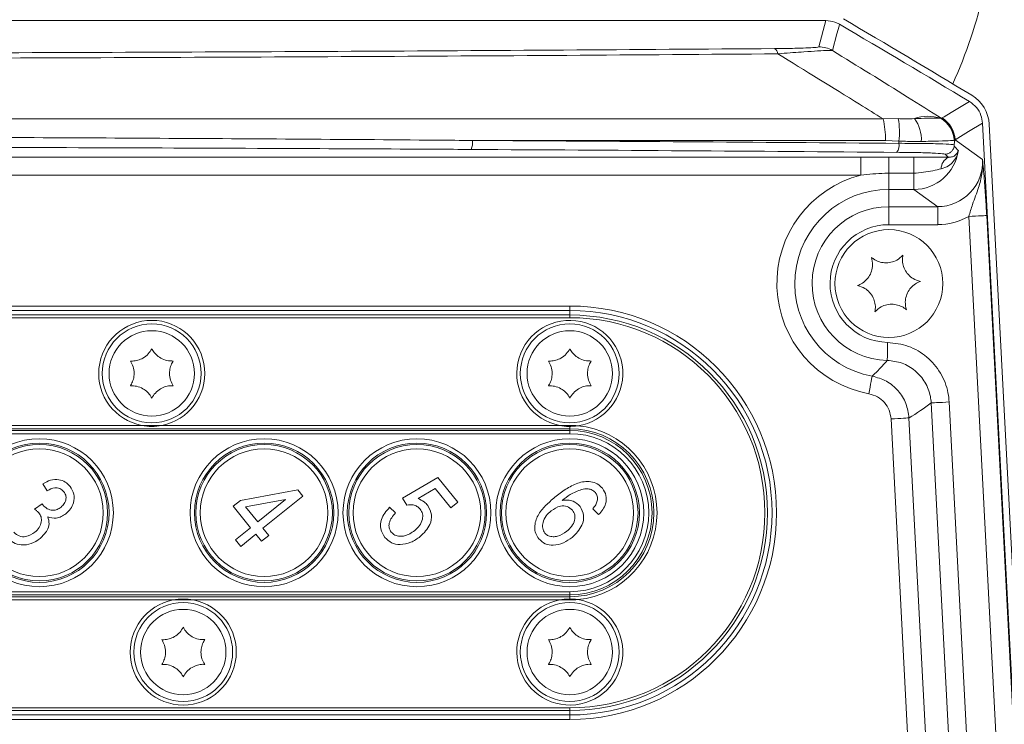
# Model space of a CAD drawing. Header units: millimetres. Extents: x 0 to 8410, y 0 to 5940.
# Tile 19 of 179: x 1435 to 1544, y 2794 to 2872. Entities that reach past the tile are written whole.
import ezdxf

# ---------------------------------------------------------------- set-up
doc = ezdxf.new("R2010")
doc.units = ezdxf.units.MM
doc.header["$LTSCALE"] = 10

msp = doc.modelspace()

# ---------------------------------------------------------------- linework, layer by layer
at = {"color": 7, "linetype": 'Continuous', "lineweight": 0}
for p, q in [((1524.64, 2872.13), (1226.67, 2872.13)), ((1524.64, 2872.13), (1524.64, 2872.13)), ((1526.16, 2871.72), (1526.15, 2871.72)), ((1540.62, 2863.11), (1540.62, 2863.11)), ((1542.06, 2860.71), (1542.06, 2860.7)), ((1549.91, 2711.07), (1542.06, 2860.7)), ((1542.81, 2860.6), (1550.65, 2710.87)), ((1538.95, 2858.63), (1538.92, 2858.32)), ((1370.04, 2856.94), (1528.54, 2856.94)), ((1496.15, 2839.87), (1403.15, 2839.87)), ((1403.15, 2839.37), (1496.15, 2839.37)), ((1448.53, 2827.08), (1450.77, 2827.08)), ((1495.03, 2827.08), (1496.15, 2827.08)), ((1438.02, 2819.82), (1437.54, 2820.6)), ((1477.56, 2819), (1481.48, 2821.3)), ((1481.48, 2821.3), (1483.71, 2818.55)), ((1459.51, 2818.74), (1465.91, 2819.9)), ((1465.91, 2819.9), (1466.46, 2819.23)), ((1481.17, 2820.06), (1479.27, 2818.95)), ((1482.91, 2817.91), (1481.17, 2820.06)), ((1436.59, 2817.78), (1437.46, 2818.35)), ((1437.46, 2818.35), (1437.54, 2818.23)), ((1458.71, 2818.09), (1459.51, 2818.74)), ((1464.53, 2818.85), (1460.08, 2818.04)), ((1461.45, 2816.35), (1464.53, 2818.85)), ((1466.46, 2819.23), (1462.02, 2815.64)), ((1478.03, 2818.21), (1477.56, 2819)), ((1483.71, 2818.55), (1482.91, 2817.91)), ((1460.65, 2815.7), (1458.71, 2818.09)), ((1460.08, 2818.04), (1461.45, 2816.35)), ((1476.11, 2817.97), (1476.77, 2817.34)), ((1499.36, 2817.16), (1498.7, 2817.79)), ((1458.97, 2814.34), (1460.65, 2815.7)), ((1461.23, 2814.99), (1459.54, 2813.63)), ((1461.87, 2814.19), (1461.23, 2814.99)), ((1462.02, 2815.64), (1462.67, 2814.84)), ((1459.54, 2813.63), (1458.97, 2814.34)), ((1462.67, 2814.84), (1461.87, 2814.19)), ((1452.03, 2807.66), (1454.27, 2807.66)), ((1495.03, 2807.66), (1496.15, 2807.66)), ((1414.93, 2795.37), (1496.15, 2795.37)), ((1416.37, 2794.87), (1496.15, 2794.87))]:
    msp.add_line(p, q, dxfattribs=at)
at = {"color": 8, "linetype": 'Continuous', "lineweight": 0}
for p, q in [((1523.84, 2869.21), (1524.64, 2872.13)), ((1369.51, 2861.19), (1531, 2861.19)), ((1531, 2861.19), (1532.69, 2861.22)), ((1537.41, 2861.26), (1537.46, 2861.26)), ((1537.5, 2861.26), (1537.52, 2861.25)), ((1537.52, 2861.25), (1537.57, 2861.29)), ((1531.27, 2858.79), (1485.33, 2858.79)), ((1532.75, 2858.72), (1531.27, 2858.79)), ((1532.75, 2858.72), (1532.77, 2858.47)), ((1538.97, 2858.73), (1538.95, 2858.63)), ((1539.02, 2858.87), (1538.97, 2858.73)), ((1539.02, 2858.87), (1542.07, 2856.68)), ((1528.54, 2856.94), (1528.54, 2854.94)), ((1531.65, 2856.94), (1534.42, 2856.94)), ((1531.65, 2856.94), (1531.65, 2855.14)), ((1534.42, 2856.94), (1534.42, 2855.14)), ((1528.54, 2854.94), (1370.48, 2854.94)), ((1534.42, 2855.14), (1531.65, 2855.14)), ((1531.65, 2853.34), (1531.65, 2855.14)), ((1534.42, 2853.34), (1534.42, 2855.14)), ((1534.42, 2853.34), (1531.65, 2853.34)), ((1531.65, 2853.34), (1531.65, 2851.42)), ((1537.08, 2851.42), (1534.42, 2853.34)), ((1531.65, 2851.42), (1537.08, 2851.42)), ((1531.65, 2851.42), (1531.65, 2849.42)), ((1537.08, 2851.42), (1537.08, 2849.42)), ((1547.78, 2712), (1540.53, 2850.34)), ((1542.53, 2850.44), (1549.78, 2712.11)), ((1537.08, 2849.42), (1531.65, 2849.42)), ((1403.15, 2840.37), (1496.15, 2840.37)), ((1496.15, 2839.87), (1496.15, 2840.37)), ((1403.15, 2839.07), (1496.15, 2839.07)), ((1496.15, 2839.37), (1496.15, 2839.87)), ((1496.15, 2839.07), (1496.15, 2839.37)), ((1542.3, 2716.15), (1536.35, 2829.59)), ((1538.35, 2829.69), (1544.3, 2716.26)), ((1404.27, 2827.08), (1448.53, 2827.08)), ((1450.77, 2827.08), (1495.03, 2827.08)), ((1496.15, 2826.72), (1496.15, 2827.08)), ((1537.67, 2717.59), (1531.89, 2827.81)), ((1533.88, 2827.92), (1539.66, 2717.7)), ((1403.15, 2826.72), (1496.15, 2826.72)), ((1403.15, 2826.52), (1496.15, 2826.52)), ((1403.15, 2826.16), (1496.15, 2826.16)), ((1496.15, 2826.52), (1496.15, 2826.72)), ((1496.15, 2826.16), (1496.15, 2826.52)), ((1403.15, 2808.58), (1496.15, 2808.58)), ((1496.15, 2808.58), (1496.15, 2808.22)), ((1403.15, 2808.22), (1496.15, 2808.22)), ((1403.15, 2808.02), (1496.15, 2808.02)), ((1404.27, 2807.66), (1452.03, 2807.66)), ((1454.27, 2807.66), (1495.03, 2807.66)), ((1496.15, 2808.22), (1496.15, 2808.02)), ((1496.15, 2808.02), (1496.15, 2807.66)), ((1414.09, 2795.67), (1496.15, 2795.67)), ((1496.15, 2795.67), (1496.15, 2795.37)), ((1496.15, 2795.37), (1496.15, 2794.87)), ((1496.15, 2794.37), (1416.6, 2794.37)), ((1496.15, 2794.87), (1496.15, 2794.37))]:
    msp.add_line(p, q, dxfattribs=at)
at = {"color": 8, "linetype": 'Continuous', "lineweight": 0, "flags": 128}
for points in [[(1526.16, 2871.72), (1526.1, 2871.51), (1525.87, 2870.67), (1525.36, 2868.79)], [(1537.57, 2861.29), (1537.78, 2861.41), (1538.59, 2861.9), (1540.62, 2863.11)], [(1542.06, 2860.7), (1540.51, 2859.77), (1539.02, 2858.87)], [(1542.53, 2850.44), (1542.48, 2850.44), (1542.36, 2850.43), (1542.17, 2850.42), (1541.92, 2850.41), (1541.62, 2850.39), (1541.28, 2850.38), (1540.91, 2850.36), (1540.53, 2850.34)], [(1531.47, 2834.32), (1531.47, 2834.37), (1531.47, 2834.49), (1531.48, 2834.68), (1531.48, 2834.93), (1531.49, 2835.23), (1531.5, 2835.57), (1531.5, 2835.94), (1531.51, 2836.32)], [(1529.79, 2832.57), (1529.78, 2832.53), (1529.76, 2832.41), (1529.72, 2832.22), (1529.68, 2831.98), (1529.62, 2831.68), (1529.56, 2831.35), (1529.5, 2830.98), (1529.43, 2830.61)], [(1536.35, 2829.59), (1536.4, 2829.59), (1536.53, 2829.6), (1536.71, 2829.61), (1536.96, 2829.62), (1537.26, 2829.64), (1537.6, 2829.65), (1537.97, 2829.67), (1538.35, 2829.69)], [(1533.88, 2827.92), (1533.83, 2827.92), (1533.71, 2827.91), (1533.52, 2827.9), (1533.28, 2827.89), (1532.98, 2827.87), (1532.64, 2827.85), (1532.27, 2827.83), (1531.89, 2827.81)]]:
    msp.add_lwpolyline(points, dxfattribs=at)
at = {"color": 7, "linetype": 'Continuous', "lineweight": 0}
for centre, radius in [((1531.65, 2842.87), 6), ((1449.65, 2832.87), 5.5), ((1496.15, 2832.87), 5.5), ((1449.65, 2832.87), 4.75), ((1496.15, 2832.87), 4.75), ((1453.15, 2801.87), 5.5), ((1496.15, 2801.87), 5.5), ((1453.15, 2801.87), 4.75), ((1496.15, 2801.87), 4.75)]:
    msp.add_circle(centre, radius, dxfattribs=at)
at = {"color": 8, "linetype": 'Continuous', "lineweight": 0}
for centre, radius in [((1437.15, 2817.37), 8.23), ((1437.15, 2817.37), 7.75), ((1437.15, 2817.37), 7.59), ((1462.15, 2817.37), 8.23), ((1462.15, 2817.37), 7.75), ((1462.15, 2817.37), 7.59), ((1479.15, 2817.37), 8.23), ((1479.15, 2817.37), 7.75), ((1479.15, 2817.37), 7.59), ((1496.15, 2817.37), 8.23), ((1496.15, 2817.37), 7.75), ((1496.15, 2817.37), 7.59), ((1437.15, 2817.37), 7.1), ((1462.15, 2817.37), 7.1), ((1479.15, 2817.37), 7.1), ((1496.15, 2817.37), 7.1)]:
    msp.add_circle(centre, radius, dxfattribs=at)
at = {"color": 7, "linetype": 'Continuous', "lineweight": 0}
for centre, radius, start, end in [((1493.32, 2885.98), 50, 335.3104, 347.9186), ((766.45, 1579.19), 1500, 58.91646, 59.55146), ((766.45, 1579.19), 1499.26, 58.91103, 59.55421), ((1538.81, 2860.39), 4, 3, 58.9165), ((1496.15, 2817.37), 22.5, 270, 90), ((1496.15, 2817.37), 22, 270, 90), ((1449.65, 2832.87), 5.9, 259.066, 280.934), ((1496.15, 2832.87), 5.9, 259.066, 278.624), ((1496.15, 2817.37), 9.71, 84.7708, 90), ((1453.15, 2801.87), 5.9, 79.066, 100.934), ((1496.15, 2801.87), 5.9, 81.376, 100.934), ((1496.15, 2817.37), 9.71, 270, 275.2292)]:
    msp.add_arc(centre, radius, start, end, dxfattribs=at)
at = {"color": 8, "linetype": 'Continuous', "lineweight": 0}
for centre, radius, start, end in [((1518.51, 2868.35), 0.783, 6.0694, 58.7058), ((1523.84, 2866.21), 3, 59.5429, 89.9803), ((1522.08, 2858.99), 9.19, 358.7922, 13.8706), ((1524.52, 2859.74), 8.3, 352.8904, 10.2374), ((1536.01, 2856.89), 4.59, 72.2479, 109.3106), ((1531.37, 2858.91), 3.89, 356.6639, 36.5338), ((1535.9, 2858.65), 3.01, 3.0875, 60.0145), ((1535.97, 2858.68), 3, 0.9082, 58.9317), ((1536.02, 2858.72), 3, 3.0397, 58.9354), ((1483.48, 2858.57), 1.86, 335.3092, 6.8701), ((1531.39, 2858.26), 1.39, 325.7742, 8.9095), ((1538.86, 2855.65), 1.39, 115.0493, 180.9855), ((1531.65, 2842.87), 12.46, 104.4813, 259.7191), ((1531.65, 2842.87), 10.47, 90, 259.7191), ((1531.65, 2842.87), 8.55, 90, 268.7696), ((1531.65, 2842.87), 6.55, 90, 268.7696), ((1496.15, 2817.37), 23, 270, 90), ((1496.15, 2817.37), 21.7, 270, 90), ((1449.65, 2832.87), 5.9, 280.934, 259.066), ((1496.15, 2832.87), 5.9, 278.624, 259.066), ((1496.15, 2817.37), 9.71, 275.2292, 84.7708), ((1496.15, 2817.37), 9.35, 270, 90), ((1496.15, 2817.37), 9.15, 270, 90), ((1496.15, 2817.37), 8.79, 270, 90), ((1453.15, 2801.87), 5.9, 100.934, 79.066), ((1496.15, 2801.87), 5.9, 100.934, 81.376)]:
    msp.add_arc(centre, radius, start, end, dxfattribs=at)
for centre, major_axis, ratio, start_param, end_param in [((1375.65, 2834.68), (700, 0), 0.034871, 1.344421, 1.413467), ((1375.65, 2833.68), (699, 0), 0.034921, 1.344421, 1.413467), ((1534.42, 2858.34), (4.06, -2.92), 0.999799, 5.337257, 6.774062), ((1532.19, 2859.94), (17.21, -16.81), 0.146943, 1.287518, 1.317026), ((1537.07, 2856.43), (4.06, -2.93), 0.998199, 5.337257, 6.959448), ((1532.19, 2858.94), (17.02, -15.87), 0.118219, 1.317785, 1.340054), ((1537.07, 2856.43), (5.68, -4.1), 0.998998, 5.337257, 5.853754), ((1514.75, 2841.98), (29.2, 1.53), 0.661589, 5.391911, 5.510102)]:
    msp.add_ellipse(centre, major_axis=major_axis, ratio=ratio, start_param=start_param, end_param=end_param, dxfattribs=at)
at = {"color": 7, "linetype": 'Continuous', "lineweight": 0}
for points, knots in [([(1526.15, 2871.72), (1525.98, 2871.81), (1525.51, 2872.06), (1524.98, 2872.1), (1524.64, 2872.13)], [0, 0, 0, 0, 0.364576, 1, 1, 1, 1]), ([(1542.06, 2860.71), (1542.02, 2861), (1541.93, 2861.63), (1541.43, 2862.5), (1540.89, 2862.91), (1540.62, 2863.11)], [0, 0, 0, 0, 0.30729, 0.653649, 1, 1, 1, 1]), ([(1538.95, 2858.63), (1538.95, 2858.65), (1538.95, 2858.69), (1538.95, 2858.74), (1538.95, 2858.78), (1538.95, 2858.81), (1538.95, 2858.82), (1538.95, 2858.83)], [0, 0, 0, 0, 0.385041, 0.7073, 0.844874, 0.946182, 1, 1, 1, 1]), ([(1537.91, 2857.27), (1537.92, 2857.27), (1537.96, 2857.27), (1538.11, 2857.28), (1538.37, 2857.36), (1538.64, 2857.57), (1538.82, 2857.83), (1538.89, 2858.04), (1538.9, 2858.15), (1538.9, 2858.17)], [0, 0, 0, 0, 0.0125548, 0.0887449, 0.3187824, 0.5484506, 0.7780889, 0.9559064, 1, 1, 1, 1]), ([(1538.92, 2858.32), (1538.92, 2858.3), (1538.91, 2858.27), (1538.91, 2858.22), (1538.9, 2858.18), (1538.9, 2858.17)], [0, 0, 0, 0, 0.392186, 0.788371, 1, 1, 1, 1]), ([(1529.71, 2845.78), (1529.77, 2845.5), (1529.89, 2845.01), (1529.75, 2844.23), (1529.44, 2843.6), (1528.98, 2843.09), (1528.53, 2842.79), (1528.25, 2842.68), (1528.16, 2842.64)], [0, 0, 0, 0, 0.235569, 0.40815, 0.581146, 0.745075, 0.917185, 1, 1, 1, 1]), ([(1533.2, 2846.01), (1532.99, 2845.81), (1532.63, 2845.47), (1531.88, 2845.2), (1531.18, 2845.15), (1530.5, 2845.29), (1530.02, 2845.53), (1529.79, 2845.72), (1529.71, 2845.78)], [0, 0, 0, 0, 0.235568, 0.408152, 0.581146, 0.745077, 0.917184, 1, 1, 1, 1]), ([(1535.15, 2843.1), (1534.87, 2843.18), (1534.39, 2843.33), (1533.79, 2843.84), (1533.39, 2844.42), (1533.18, 2845.08), (1533.14, 2845.61), (1533.19, 2845.91), (1533.2, 2846.01)], [0, 0, 0, 0, 0.235552, 0.408137, 0.581134, 0.745063, 0.917171, 1, 1, 1, 1]), ([(1528.16, 2842.64), (1528.44, 2842.56), (1528.91, 2842.41), (1529.52, 2841.9), (1529.92, 2841.32), (1530.13, 2840.67), (1530.16, 2840.13), (1530.12, 2839.83), (1530.1, 2839.73)], [0, 0, 0, 0, 0.235552, 0.408134, 0.581132, 0.745061, 0.917172, 1, 1, 1, 1]), ([(1533.6, 2839.96), (1533.53, 2840.24), (1533.42, 2840.73), (1533.56, 2841.51), (1533.87, 2842.14), (1534.32, 2842.66), (1534.77, 2842.95), (1535.05, 2843.06), (1535.15, 2843.1)], [0, 0, 0, 0, 0.235566, 0.40815, 0.581146, 0.745077, 0.917187, 1, 1, 1, 1]), ([(1530.1, 2839.73), (1530.32, 2839.93), (1530.68, 2840.27), (1531.43, 2840.54), (1532.13, 2840.59), (1532.8, 2840.45), (1533.28, 2840.21), (1533.52, 2840.02), (1533.6, 2839.96)], [0, 0, 0, 0, 0.235571, 0.408151, 0.581149, 0.745076, 0.917189, 1, 1, 1, 1]), ([(1449.65, 2835.62), (1449.54, 2835.42), (1449.3, 2835.03), (1448.72, 2834.57), (1448.09, 2834.31), (1447.61, 2834.24), (1447.34, 2834.24), (1447.27, 2834.25)], [0, 0, 0, 0, 0.24692, 0.497757, 0.710434, 0.92003, 1, 1, 1, 1]), ([(1452.04, 2834.25), (1451.81, 2834.25), (1451.34, 2834.26), (1450.66, 2834.53), (1450.11, 2834.94), (1449.81, 2835.33), (1449.69, 2835.56), (1449.65, 2835.62)], [0, 0, 0, 0, 0.2469253, 0.4977628, 0.7104381, 0.9200321, 1, 1, 1, 1]), ([(1496.15, 2835.62), (1496.04, 2835.42), (1495.8, 2835.03), (1495.22, 2834.57), (1494.59, 2834.31), (1494.11, 2834.24), (1493.84, 2834.24), (1493.77, 2834.25)], [0, 0, 0, 0, 0.24692, 0.497757, 0.710432, 0.920028, 1, 1, 1, 1]), ([(1498.54, 2834.25), (1498.31, 2834.25), (1497.84, 2834.26), (1497.16, 2834.53), (1496.61, 2834.94), (1496.31, 2835.33), (1496.19, 2835.56), (1496.15, 2835.62)], [0, 0, 0, 0, 0.2469231, 0.4977607, 0.710438, 0.9200321, 1, 1, 1, 1]), ([(1447.27, 2834.25), (1447.38, 2834.05), (1447.61, 2833.64), (1447.72, 2832.91), (1447.63, 2832.23), (1447.45, 2831.78), (1447.31, 2831.56), (1447.27, 2831.5)], [0, 0, 0, 0, 0.246913, 0.497756, 0.71043, 0.920027, 1, 1, 1, 1]), ([(1452.04, 2831.5), (1451.92, 2831.7), (1451.7, 2832.1), (1451.59, 2832.83), (1451.68, 2833.51), (1451.86, 2833.96), (1452, 2834.18), (1452.04, 2834.25)], [0, 0, 0, 0, 0.246913, 0.497756, 0.71043, 0.920027, 1, 1, 1, 1]), ([(1493.77, 2834.25), (1493.88, 2834.05), (1494.11, 2833.64), (1494.22, 2832.91), (1494.13, 2832.23), (1493.95, 2831.78), (1493.81, 2831.56), (1493.77, 2831.5)], [0, 0, 0, 0, 0.246913, 0.497756, 0.71043, 0.920027, 1, 1, 1, 1]), ([(1498.54, 2831.5), (1498.42, 2831.7), (1498.2, 2832.1), (1498.09, 2832.83), (1498.18, 2833.51), (1498.36, 2833.96), (1498.5, 2834.18), (1498.54, 2834.25)], [0, 0, 0, 0, 0.246913, 0.497756, 0.71043, 0.920027, 1, 1, 1, 1]), ([(1447.27, 2831.5), (1447.5, 2831.49), (1447.96, 2831.48), (1448.65, 2831.21), (1449.19, 2830.8), (1449.5, 2830.42), (1449.62, 2830.18), (1449.65, 2830.12)], [0, 0, 0, 0, 0.246925, 0.49776, 0.710435, 0.920032, 1, 1, 1, 1]), ([(1449.65, 2830.12), (1449.77, 2830.32), (1450.01, 2830.71), (1450.59, 2831.17), (1451.22, 2831.44), (1451.7, 2831.51), (1451.96, 2831.5), (1452.04, 2831.5)], [0, 0, 0, 0, 0.24692, 0.497757, 0.710431, 0.920028, 1, 1, 1, 1]), ([(1493.77, 2831.5), (1494, 2831.49), (1494.46, 2831.48), (1495.15, 2831.21), (1495.69, 2830.8), (1496, 2830.42), (1496.12, 2830.18), (1496.15, 2830.12)], [0, 0, 0, 0, 0.246925, 0.497762, 0.710436, 0.920032, 1, 1, 1, 1]), ([(1496.15, 2830.12), (1496.27, 2830.32), (1496.51, 2830.71), (1497.09, 2831.17), (1497.72, 2831.44), (1498.2, 2831.51), (1498.46, 2831.5), (1498.54, 2831.5)], [0, 0, 0, 0, 0.24692, 0.497757, 0.710433, 0.92003, 1, 1, 1, 1]), ([(1437.54, 2820.6), (1437.82, 2820.75), (1438.37, 2821.04), (1439.27, 2821.1), (1440.05, 2820.83), (1440.39, 2820.48), (1440.57, 2820.3)], [0, 0, 0, 0, 0.280681, 0.560001, 0.779942, 1, 1, 1, 1]), ([(1494.49, 2819.09), (1494.88, 2819.4), (1495.68, 2820), (1496.99, 2820.74), (1498.27, 2820.93), (1499.25, 2820.63), (1499.6, 2820.27), (1499.78, 2820.09)], [0, 0, 0, 0, 0.250986, 0.501581, 0.750204, 0.875094, 1, 1, 1, 1]), ([(1439.87, 2819.71), (1439.73, 2819.84), (1439.45, 2820.11), (1438.73, 2820.19), (1438.29, 2819.97), (1438.02, 2819.82)], [0, 0, 0, 0, 0.280054, 0.559903, 1, 1, 1, 1]), ([(1439.56, 2818), (1439.69, 2818.12), (1439.96, 2818.37), (1440.13, 2818.86), (1440.11, 2819.34), (1439.95, 2819.58), (1439.87, 2819.71)], [0, 0, 0, 0, 0.2804603, 0.5598836, 0.7799967, 1, 1, 1, 1]), ([(1440.57, 2820.3), (1440.73, 2820.02), (1441.07, 2819.46), (1440.99, 2818.53), (1440.65, 2817.77), (1440.28, 2817.43), (1440.09, 2817.26)], [0, 0, 0, 0, 0.2790569, 0.5587499, 0.7791872, 1, 1, 1, 1]), ([(1497.47, 2819.96), (1497.03, 2819.79), (1496.25, 2819.49), (1495.6, 2818.96), (1495.31, 2818.73)], [0, 0, 0, 0, 0.559039, 1, 1, 1, 1]), ([(1499, 2819.61), (1498.88, 2819.72), (1498.66, 2819.93), (1498.1, 2820.07), (1497.71, 2820), (1497.47, 2819.96)], [0, 0, 0, 0, 0.279628, 0.559608, 1, 1, 1, 1]), ([(1499.21, 2818.68), (1499.23, 2818.87), (1499.26, 2819.2), (1499.08, 2819.48), (1499, 2819.61)], [0, 0, 0, 0, 0.5593912, 1, 1, 1, 1]), ([(1499.78, 2820.09), (1499.94, 2819.83), (1500.27, 2819.31), (1500.19, 2818.14), (1499.68, 2817.53), (1499.36, 2817.16)], [0, 0, 0, 0, 0.280044, 0.560139, 1, 1, 1, 1]), ([(1437.54, 2818.23), (1437.69, 2818.08), (1437.99, 2817.77), (1438.59, 2817.61), (1439.15, 2817.7), (1439.42, 2817.9), (1439.56, 2818)], [0, 0, 0, 0, 0.280151, 0.559295, 0.779345, 1, 1, 1, 1]), ([(1479.49, 2817.78), (1479.38, 2817.89), (1479.17, 2818.1), (1478.65, 2818.29), (1478.26, 2818.24), (1478.03, 2818.21)], [0, 0, 0, 0, 0.28017, 0.560771, 1, 1, 1, 1]), ([(1479.27, 2818.95), (1479.51, 2818.84), (1479.92, 2818.64), (1480.23, 2818.31), (1480.36, 2818.16)], [0, 0, 0, 0, 0.5597959, 1, 1, 1, 1]), ([(1492.71, 2814.48), (1492.58, 2814.67), (1492.32, 2815.05), (1492.19, 2815.99), (1492.54, 2817.13), (1493.44, 2818.19), (1494.14, 2818.79), (1494.49, 2819.09)], [0, 0, 0, 0, 0.125042, 0.25003, 0.498597, 0.74907, 1, 1, 1, 1]), ([(1495.31, 2818.73), (1495.51, 2818.76), (1495.91, 2818.81), (1496.65, 2818.66), (1497.05, 2818.3), (1497.29, 2818.08)], [0, 0, 0, 0, 0.281178, 0.561981, 1, 1, 1, 1]), ([(1498.7, 2817.79), (1498.82, 2817.94), (1499.05, 2818.21), (1499.16, 2818.54), (1499.21, 2818.68)], [0, 0, 0, 0, 0.560711, 1, 1, 1, 1]), ([(1437.08, 2817.37), (1436.99, 2817.46), (1436.84, 2817.61), (1436.67, 2817.73), (1436.59, 2817.78)], [0, 0, 0, 0, 0.559689, 1, 1, 1, 1]), ([(1436.65, 2815.2), (1436.82, 2815.36), (1437.16, 2815.68), (1437.39, 2816.3), (1437.38, 2816.91), (1437.18, 2817.22), (1437.08, 2817.37)], [0, 0, 0, 0, 0.280588, 0.560071, 0.780054, 1, 1, 1, 1]), ([(1440.09, 2817.26), (1439.93, 2817.14), (1439.6, 2816.91), (1438.9, 2816.7), (1438.39, 2816.82), (1438.08, 2816.9)], [0, 0, 0, 0, 0.280998, 0.561778, 1, 1, 1, 1]), ([(1475.58, 2814.63), (1475.4, 2814.93), (1475.03, 2815.54), (1475.14, 2816.86), (1475.74, 2817.55), (1476.11, 2817.97)], [0, 0, 0, 0, 0.279957, 0.560387, 1, 1, 1, 1]), ([(1476.77, 2817.34), (1476.62, 2817.17), (1476.32, 2816.84), (1476.05, 2816.27), (1476.01, 2815.67), (1476.2, 2815.37), (1476.29, 2815.21)], [0, 0, 0, 0, 0.281109, 0.561119, 0.780996, 1, 1, 1, 1]), ([(1478.9, 2815.39), (1479.09, 2815.56), (1479.48, 2815.91), (1479.79, 2816.57), (1479.82, 2817.26), (1479.6, 2817.61), (1479.49, 2817.78)], [0, 0, 0, 0, 0.2810343, 0.5605866, 0.7803884, 1, 1, 1, 1]), ([(1480.36, 2818.16), (1480.53, 2817.83), (1480.88, 2817.17), (1480.61, 2815.79), (1479.93, 2815.12), (1479.51, 2814.71)], [0, 0, 0, 0, 0.278739, 0.559655, 1, 1, 1, 1]), ([(1494.08, 2817.58), (1493.88, 2817.4), (1493.48, 2817.04), (1493.16, 2816.36), (1493.08, 2815.65), (1493.28, 2815.27), (1493.39, 2815.09)], [0, 0, 0, 0, 0.281067, 0.56109, 0.781245, 1, 1, 1, 1]), ([(1496.46, 2817.65), (1496.27, 2817.81), (1495.88, 2818.14), (1494.94, 2818.15), (1494.41, 2817.8), (1494.08, 2817.58)], [0, 0, 0, 0, 0.278777, 0.55975, 1, 1, 1, 1]), ([(1495.83, 2815.32), (1496.02, 2815.49), (1496.39, 2815.82), (1496.71, 2816.46), (1496.77, 2817.14), (1496.56, 2817.48), (1496.46, 2817.65)], [0, 0, 0, 0, 0.281179, 0.561009, 0.780872, 1, 1, 1, 1]), ([(1497.29, 2818.08), (1497.46, 2817.75), (1497.81, 2817.09), (1497.52, 2815.71), (1496.84, 2815.04), (1496.43, 2814.63)], [0, 0, 0, 0, 0.278653, 0.559658, 1, 1, 1, 1]), ([(1438.08, 2816.9), (1438.16, 2816.65), (1438.3, 2816.15), (1437.99, 2815.25), (1437.52, 2814.78), (1437.23, 2814.5)], [0, 0, 0, 0, 0.279663, 0.559809, 1, 1, 1, 1]), ([(1434.3, 2815.19), (1434.49, 2815.03), (1434.86, 2814.71), (1435.79, 2814.66), (1436.33, 2815), (1436.65, 2815.2)], [0, 0, 0, 0, 0.279251, 0.560381, 1, 1, 1, 1]), ([(1476.29, 2815.21), (1476.42, 2815.09), (1476.68, 2814.83), (1477.24, 2814.73), (1478.03, 2814.79), (1478.54, 2815.14), (1478.9, 2815.39)], [0, 0, 0, 0, 0.186404, 0.373339, 0.560627, 1, 1, 1, 1]), ([(1493.39, 2815.09), (1493.52, 2814.97), (1493.77, 2814.75), (1494.29, 2814.68), (1495.02, 2814.75), (1495.49, 2815.09), (1495.83, 2815.32)], [0, 0, 0, 0, 0.185985, 0.372941, 0.56026, 1, 1, 1, 1]), ([(1437.23, 2814.5), (1436.92, 2814.28), (1436.29, 2813.85), (1435.2, 2813.74), (1434.23, 2813.99), (1433.8, 2814.42), (1433.59, 2814.63)], [0, 0, 0, 0, 0.280402, 0.559933, 0.780057, 1, 1, 1, 1]), ([(1479.51, 2814.71), (1479.17, 2814.48), (1478.5, 2814.01), (1477.36, 2813.77), (1476.28, 2813.94), (1475.81, 2814.4), (1475.58, 2814.63)], [0, 0, 0, 0, 0.280733, 0.560862, 0.780407, 1, 1, 1, 1]), ([(1496.43, 2814.63), (1496.11, 2814.41), (1495.47, 2813.97), (1494.41, 2813.7), (1493.38, 2813.84), (1492.93, 2814.26), (1492.71, 2814.48)], [0, 0, 0, 0, 0.280804, 0.561114, 0.780606, 1, 1, 1, 1]), ([(1453.15, 2804.62), (1453.04, 2804.42), (1452.8, 2804.03), (1452.22, 2803.57), (1451.59, 2803.31), (1451.11, 2803.24), (1450.84, 2803.24), (1450.77, 2803.25)], [0, 0, 0, 0, 0.246919, 0.497757, 0.710434, 0.92003, 1, 1, 1, 1]), ([(1455.54, 2803.25), (1455.31, 2803.25), (1454.84, 2803.26), (1454.16, 2803.53), (1453.61, 2803.94), (1453.31, 2804.33), (1453.19, 2804.56), (1453.15, 2804.62)], [0, 0, 0, 0, 0.246926, 0.497763, 0.710436, 0.920034, 1, 1, 1, 1]), ([(1496.15, 2804.62), (1496.04, 2804.42), (1495.8, 2804.03), (1495.22, 2803.57), (1494.59, 2803.31), (1494.11, 2803.24), (1493.84, 2803.24), (1493.77, 2803.25)], [0, 0, 0, 0, 0.2469185, 0.497757, 0.7104315, 0.9200279, 1, 1, 1, 1]), ([(1498.54, 2803.25), (1498.31, 2803.25), (1497.84, 2803.26), (1497.16, 2803.53), (1496.61, 2803.94), (1496.31, 2804.33), (1496.19, 2804.56), (1496.15, 2804.62)], [0, 0, 0, 0, 0.246923, 0.497761, 0.710436, 0.920034, 1, 1, 1, 1]), ([(1450.77, 2803.25), (1450.88, 2803.05), (1451.11, 2802.64), (1451.22, 2801.91), (1451.13, 2801.23), (1450.95, 2800.78), (1450.81, 2800.56), (1450.77, 2800.5)], [0, 0, 0, 0, 0.246915, 0.497755, 0.710431, 0.920025, 1, 1, 1, 1]), ([(1455.54, 2800.5), (1455.42, 2800.7), (1455.2, 2801.1), (1455.09, 2801.83), (1455.18, 2802.51), (1455.36, 2802.96), (1455.5, 2803.18), (1455.54, 2803.25)], [0, 0, 0, 0, 0.2469146, 0.4977545, 0.7104309, 0.9200273, 1, 1, 1, 1]), ([(1493.77, 2803.25), (1493.88, 2803.05), (1494.11, 2802.64), (1494.22, 2801.91), (1494.13, 2801.23), (1493.95, 2800.78), (1493.81, 2800.56), (1493.77, 2800.5)], [0, 0, 0, 0, 0.246915, 0.497755, 0.710431, 0.920025, 1, 1, 1, 1]), ([(1498.54, 2800.5), (1498.42, 2800.7), (1498.2, 2801.1), (1498.09, 2801.83), (1498.18, 2802.51), (1498.36, 2802.96), (1498.5, 2803.18), (1498.54, 2803.25)], [0, 0, 0, 0, 0.2469146, 0.4977545, 0.7104309, 0.9200273, 1, 1, 1, 1]), ([(1450.77, 2800.5), (1451, 2800.49), (1451.46, 2800.48), (1452.15, 2800.21), (1452.69, 2799.8), (1453, 2799.42), (1453.12, 2799.18), (1453.15, 2799.12)], [0, 0, 0, 0, 0.246925, 0.49776, 0.710436, 0.920034, 1, 1, 1, 1]), ([(1453.15, 2799.12), (1453.27, 2799.32), (1453.51, 2799.71), (1454.09, 2800.17), (1454.72, 2800.44), (1455.2, 2800.51), (1455.46, 2800.5), (1455.54, 2800.5)], [0, 0, 0, 0, 0.246918, 0.497757, 0.710431, 0.92003, 1, 1, 1, 1]), ([(1493.77, 2800.5), (1494, 2800.49), (1494.46, 2800.48), (1495.15, 2800.21), (1495.69, 2799.8), (1496, 2799.42), (1496.12, 2799.18), (1496.15, 2799.12)], [0, 0, 0, 0, 0.246925, 0.497762, 0.710438, 0.920034, 1, 1, 1, 1]), ([(1496.15, 2799.12), (1496.27, 2799.32), (1496.51, 2799.71), (1497.09, 2800.17), (1497.72, 2800.44), (1498.2, 2800.51), (1498.46, 2800.5), (1498.54, 2800.5)], [0, 0, 0, 0, 0.246918, 0.497757, 0.710433, 0.92003, 1, 1, 1, 1])]:
    msp.add_open_spline(points, degree=3, knots=knots, dxfattribs=at)
at = {"color": 8, "linetype": 'Continuous', "lineweight": 0}
for points, knots in [([(1232.39, 2869.01), (1240.18, 2868.96), (1255.76, 2868.84), (1279.35, 2868.7), (1303.05, 2868.6), (1327.02, 2868.52), (1351.23, 2868.47), (1375.66, 2868.46), (1400.09, 2868.47), (1424.28, 2868.52), (1448.21, 2868.6), (1471.88, 2868.7), (1495.49, 2868.84), (1511.11, 2868.96), (1518.92, 2869.01)], [0, 0, 0, 0, 0.0827, 0.165456, 0.248211, 0.330912, 0.415439, 0.500026, 0.584613, 0.66914, 0.751635, 0.83413, 0.917065, 1, 1, 1, 1]), ([(1518.92, 2869.01), (1519.02, 2869.02), (1519.9, 2869.02), (1521.29, 2869.04), (1522.8, 2869.09), (1523.69, 2869.14), (1523.79, 2869.19), (1523.84, 2869.21)], [0, 0, 0, 0, 0.040454, 0.33511, 0.542631, 0.772096, 1, 1, 1, 1]), ([(1525.36, 2868.79), (1525.24, 2868.8), (1524.99, 2868.81), (1523.85, 2868.76), (1522.07, 2868.64), (1520.44, 2868.52), (1519.41, 2868.44), (1519.29, 2868.43)], [0, 0, 0, 0, 0.227702, 0.462982, 0.673731, 0.961557, 1, 1, 1, 1]), ([(1525.36, 2868.79), (1528.15, 2867.08), (1532.21, 2864.58), (1536.26, 2862.04), (1537.52, 2861.25)], [0, 0, 0, 0, 0.688489, 1, 1, 1, 1]), ([(1519.29, 2868.43), (1511.48, 2868.37), (1495.86, 2868.25), (1472.22, 2868.12), (1448.46, 2868.01), (1428.02, 2867.94), (1406.4, 2867.89), (1383.61, 2867.87), (1357.01, 2867.88), (1331.2, 2867.92), (1306.21, 2868), (1281.31, 2868.11), (1256.54, 2868.25), (1240.19, 2868.37), (1232.02, 2868.43)], [0, 0, 0, 0, 0.082688, 0.16543, 0.248173, 0.330861, 0.378049, 0.472523, 0.566998, 0.653535, 0.740167, 0.826831, 0.913463, 1, 1, 1, 1]), ([(1531, 2861.19), (1530.13, 2861.73), (1526.23, 2864.16), (1522.33, 2866.56), (1519.29, 2868.43)], [0, 0, 0, 0, 0.222342, 1, 1, 1, 1]), ([(1532.69, 2861.22), (1532.92, 2861.21), (1533.56, 2861.2), (1534.13, 2861.21), (1534.49, 2861.22)], [0, 0, 0, 0, 0.369716, 1, 1, 1, 1]), ([(1534.49, 2861.22), (1535, 2861.24), (1536.06, 2861.27), (1537, 2861.28), (1537.29, 2861.27), (1537.41, 2861.26)], [0, 0, 0, 0, 0.365899, 0.746759, 1, 1, 1, 1]), ([(1370.21, 2859.24), (1380.66, 2859.24), (1396.46, 2859.24), (1417.58, 2859.18), (1433.58, 2859.12), (1449.56, 2859.04), (1465.5, 2858.94), (1477.42, 2858.86), (1484.01, 2858.8), (1485.33, 2858.79)], [0, 0, 0, 0, 0.271336, 0.410026, 0.548717, 0.687699, 0.826682, 0.965338, 1, 1, 1, 1]), ([(1535.24, 2858.68), (1534.75, 2858.68), (1533.96, 2858.68), (1533.08, 2858.71), (1532.75, 2858.72)], [0, 0, 0, 0, 0.623357, 1, 1, 1, 1]), ([(1538.91, 2858.81), (1538.8, 2858.8), (1538.52, 2858.76), (1537.33, 2858.72), (1535.93, 2858.69), (1535.24, 2858.68)], [0, 0, 0, 0, 0.255362, 0.633059, 1, 1, 1, 1]), ([(1485.17, 2857.79), (1483.86, 2857.8), (1477.27, 2857.84), (1463.62, 2857.9), (1444.16, 2857.98), (1422.87, 2858.04), (1398.22, 2858.09), (1380.66, 2858.09), (1370.22, 2858.09)], [0, 0, 0, 0, 0.034662, 0.173317, 0.358416, 0.543559, 0.728659, 1, 1, 1, 1]), ([(1532.77, 2858.47), (1533.63, 2858.47), (1535.35, 2858.46), (1537.37, 2858.42), (1538.54, 2858.37), (1538.82, 2858.33), (1538.92, 2858.32)], [0, 0, 0, 0, 0.279202, 0.558375, 0.837724, 1, 1, 1, 1]), ([(1539.37, 2857.67), (1539.37, 2857.67), (1539.34, 2857.49), (1539.23, 2857.06), (1538.87, 2856.46), (1538.27, 2855.9), (1537.75, 2855.73), (1537.46, 2855.63)], [0, 0, 0, 0, 0.00286, 0.185401, 0.47178, 0.716678, 1, 1, 1, 1]), ([(1538.27, 2856.92), (1538.43, 2856.93), (1538.74, 2856.95), (1539.07, 2857.16), (1539.28, 2857.41), (1539.35, 2857.59), (1539.37, 2857.67), (1539.37, 2857.67)], [0, 0, 0, 0, 0.25965, 0.504089, 0.803181, 0.995906, 1, 1, 1, 1]), ([(1528.54, 2856.94), (1529.42, 2856.94), (1530.46, 2856.94), (1531.5, 2856.94), (1531.65, 2856.94)], [0, 0, 0, 0, 0.853527, 1, 1, 1, 1]), ([(1537.91, 2857.27), (1537.82, 2857.28), (1537.58, 2857.33), (1536.57, 2857.39), (1534.8, 2857.45), (1533.3, 2857.46), (1532.54, 2857.47)], [0, 0, 0, 0, 0.149299, 0.432967, 0.71648, 1, 1, 1, 1]), ([(1534.42, 2856.94), (1535.26, 2856.94), (1536.59, 2856.94), (1537.82, 2856.92), (1538.27, 2856.92)], [0, 0, 0, 0, 0.637363, 1, 1, 1, 1]), ([(1540.53, 2850.34), (1540.67, 2850.78), (1541.01, 2851.9), (1541.63, 2853.41), (1542.04, 2855.08), (1542.1, 2856.15), (1542.07, 2856.68), (1542.07, 2856.68)], [0, 0, 0, 0, 0.2053617, 0.5108666, 0.7547355, 0.9978842, 1, 1, 1, 1]), ([(1542.07, 2856.68), (1542.07, 2856.68), (1542.13, 2856), (1542.24, 2854.77), (1542.41, 2852.62), (1542.49, 2851.12), (1542.53, 2850.44)], [0, 0, 0, 0, 0.00167, 0.409495, 0.731016, 1, 1, 1, 1]), ([(1537.46, 2855.63), (1537.16, 2855.56), (1536.18, 2855.32), (1535.14, 2855.21), (1534.42, 2855.14)], [0, 0, 0, 0, 0.308127, 1, 1, 1, 1]), ([(1531.65, 2855.14), (1531.5, 2855.14), (1530.46, 2855.13), (1529.42, 2855.03), (1528.54, 2854.94)], [0, 0, 0, 0, 0.148498, 1, 1, 1, 1]), ([(1531.51, 2836.32), (1532.3, 2836.23), (1533.87, 2836.04), (1535.94, 2834.79), (1537.49, 2832.98), (1538.21, 2831.16), (1538.32, 2830.03), (1538.35, 2829.69)], [0, 0, 0, 0, 0.225393, 0.450793, 0.676063, 0.901244, 1, 1, 1, 1]), ([(1529.79, 2832.57), (1529.85, 2832.63), (1530.24, 2832.99), (1530.81, 2833.56), (1531.29, 2834.11), (1531.47, 2834.32)], [0, 0, 0, 0, 0.110073, 0.656932, 1, 1, 1, 1]), ([(1536.35, 2829.59), (1536.33, 2829.83), (1536.25, 2830.63), (1535.74, 2831.93), (1534.63, 2833.23), (1533.15, 2834.12), (1532.03, 2834.25), (1531.47, 2834.32)], [0, 0, 0, 0, 0.098762, 0.323924, 0.54916, 0.774553, 1, 1, 1, 1]), ([(1529.79, 2832.57), (1530.33, 2832.42), (1531.42, 2832.11), (1532.73, 2830.99), (1533.64, 2829.56), (1533.8, 2828.46), (1533.88, 2827.92)], [0, 0, 0, 0, 0.252001, 0.504041, 0.755978, 1, 1, 1, 1]), ([(1531.89, 2827.81), (1531.84, 2828.14), (1531.74, 2828.8), (1531.19, 2829.66), (1530.41, 2830.33), (1529.76, 2830.51), (1529.43, 2830.61)], [0, 0, 0, 0, 0.244018, 0.495936, 0.74797, 1, 1, 1, 1])]:
    msp.add_open_spline(points, degree=3, knots=knots, dxfattribs=at)

doc.saveas('drawing.dxf')
